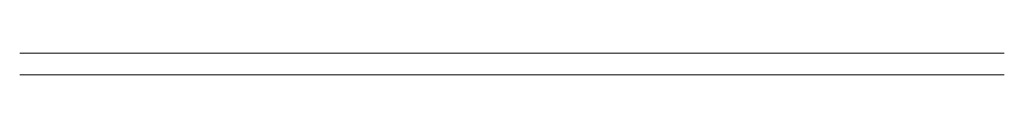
# Model space of a CAD drawing. Header units: millimetres. Extents: x -1700 to -700, y -21261 to -21239.
import ezdxf

# ---------------------------------------------------------------- set-up
doc = ezdxf.new("R2010")
doc.units = ezdxf.units.MM
doc.layers.add('Artemide_LineCoarse', color=9, linetype='Continuous', lineweight=9, true_color=0xc0c0c0)
doc.layers.add('Dispositivi di illuminazione', color=7, linetype='Continuous', lineweight=9)

# ---------------------------------------------------------------- blocks, each defined once
blk = doc.blocks.new('ARTEMIDE-TurnAround-Linear_SuspendedDirect - Linear_SuspendedDirect 1000mm-6274020-TurnAround_Linear_SuspendedDirect_1000')
at = {"layer": 'Artemide_LineCoarse'}
for p, q in [((1000, 11, 494.2), (0, 11, 494.2)), ((0, 11, 512.5), (1000, 11, 512.5)), ((0, -11, 494.2), (1000, -11, 494.2)), ((1000, -11, 512.5), (0, -11, 512.5))]:
    blk.add_line(p, q, dxfattribs=at)

msp = doc.modelspace()

# ---------------------------------------------------------------- block references
at = {"layer": 'Dispositivi di illuminazione', "extrusion": (0, 0, -1), "rotation": 180}
msp.add_blockref('ARTEMIDE-TurnAround-Linear_SuspendedDirect - Linear_SuspendedDirect 1000mm-6274020-TurnAround_Linear_SuspendedDirect_1000', (1700, -21250), dxfattribs=at)

doc.saveas('drawing.dxf')
